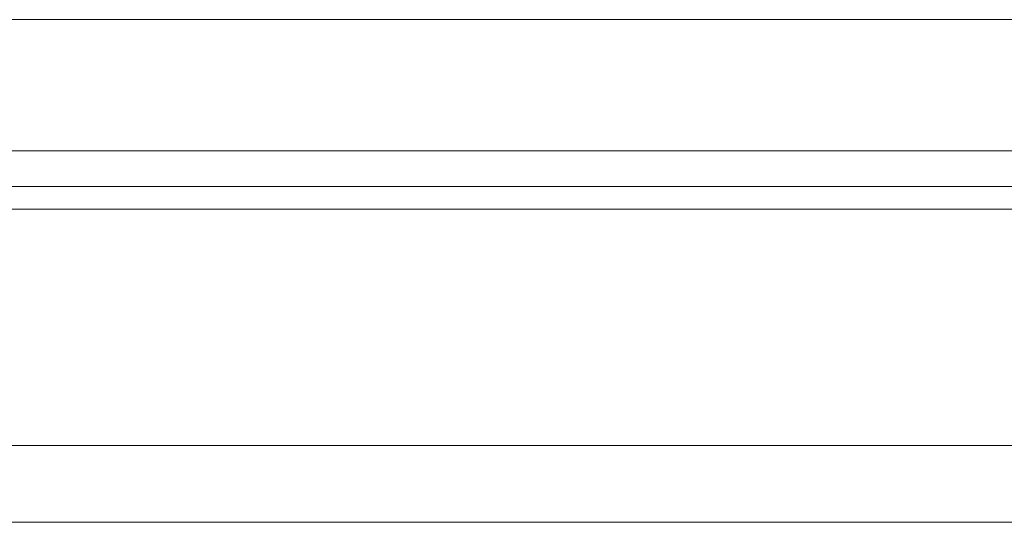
# Model space of a CAD drawing. Header units: millimetres. Extents: x 340 to 654, y 334 to 449.
# Tile 27 of 44: x 569.84 to 585.22, y 352.54 to 360.39. Entities that reach past the tile are written whole.
import ezdxf

# ---------------------------------------------------------------- set-up
doc = ezdxf.new("R2010")
doc.units = ezdxf.units.MM
doc.layers.add('OUT', color=3, linetype='Continuous')

msp = doc.modelspace()

# ---------------------------------------------------------------- linework, layer by layer
at = {"layer": 'OUT', "color": 0, "linetype": 'Continuous', "lineweight": 15}
for p, q in [((599.344, 360.392), (540.344, 360.392)), ((599.344, 358.342), (540.344, 358.342)), ((654.08, 357.788), (497.772, 357.788)), ((611.344, 357.434), (497.718, 357.434)), ((654.08, 353.742), (496.595, 353.742)), ((625.844, 352.542), (459.844, 352.542))]:
    msp.add_line(p, q, dxfattribs=at)

doc.saveas('drawing.dxf')
